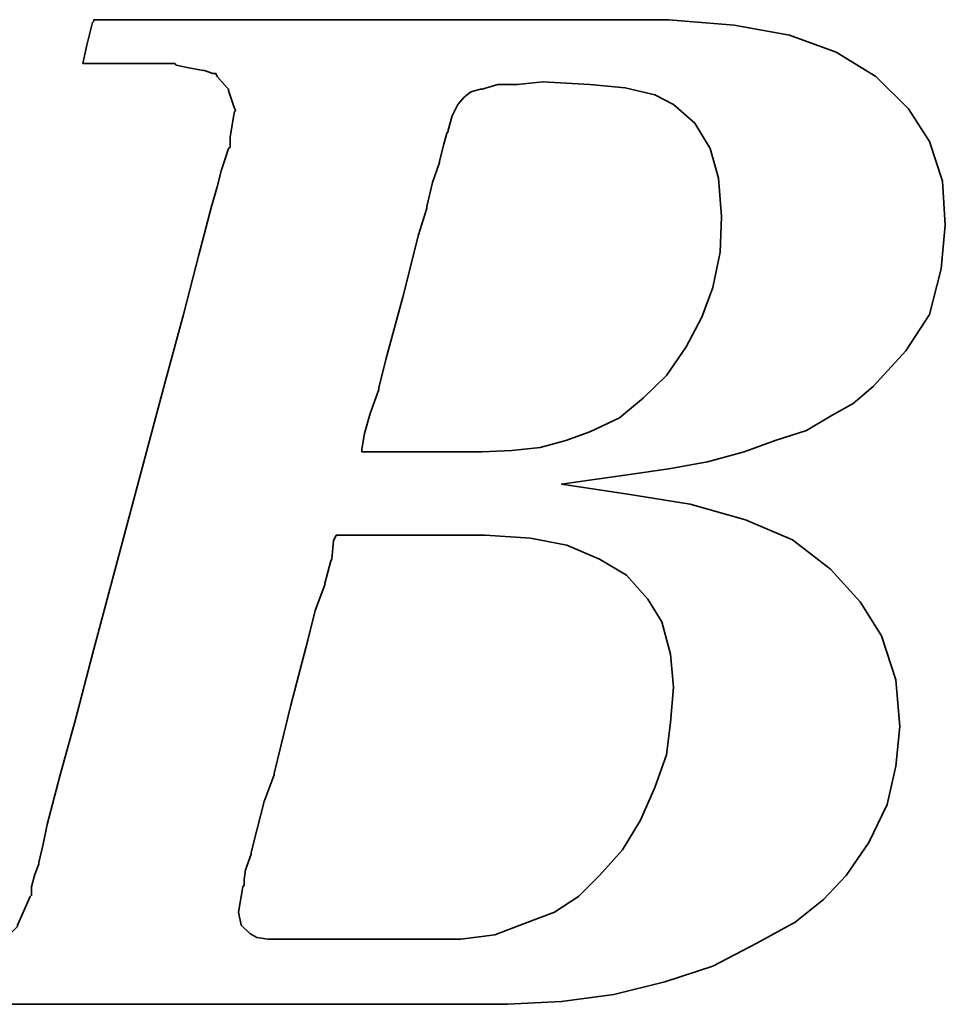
# Model space of a CAD drawing. Extents: x 13 to 593, y 42 to 137.
# Tile 28 of 44: x 130.09 to 131.95, y 90.9 to 92.88. Entities that reach past the tile are written whole.
import ezdxf

# ---------------------------------------------------------------- set-up
doc = ezdxf.new("R2010")
doc.units = 0
doc.header["$LTSCALE"] = 3
doc.header["$MEASUREMENT"] = 0
doc.layers.add('DIM', color=4, linetype='CONTINUOUS')
doc.layers.add('layer 1', color=7, linetype='CONTINUOUS')

# ---------------------------------------------------------------- blocks, each defined once
blk = doc.blocks.new('TBI MOTION logo(完整正式版)')
at = {"layer": 'layer 1', "color": 22, "lineweight": 35}
for points, knots in [([(-64.65375, -6.86375), (-64.65375, -6.86375), (-64.84375, -7.29625), (-64.84375, -7.29625), (-64.84375, -7.29625), (-64.84375, -7.29625), (-64.86875, -7.34375), (-64.86875, -7.34375), (-64.86875, -7.34375), (-64.86875, -7.34375), (-64.86875, -7.36875), (-64.86875, -7.36875), (-64.86875, -7.36875), (-64.86875, -7.36875), (-65.15375, -7.65375), (-65.15375, -7.65375), (-65.15375, -7.65375), (-65.15375, -7.65375), (-65.17875, -7.65375), (-65.17875, -7.65375), (-65.17875, -7.65375), (-65.17875, -7.65375), (-65.20375, -7.67875), (-65.20375, -7.67875), (-65.20375, -7.67875), (-65.20375, -7.67875), (-65.58875, -7.87125), (-65.58875, -7.87125), (-65.58875, -7.87125), (-65.58875, -7.87125), (-65.63375, -7.87125), (-65.63375, -7.87125), (-65.63375, -7.87125), (-65.63375, -7.87125), (-65.65875, -7.89375), (-65.65875, -7.89375), (-65.65875, -7.89375), (-65.65875, -7.89375), (-66.09375, -7.94375), (-66.09375, -7.94375), (-66.09375, -7.94375), (-66.09375, -7.94375), (-66.11375, -7.94375), (-66.11375, -7.94375), (-66.11375, -7.94375), (-66.11375, -7.94375), (-66.16375, -7.94375), (-66.16375, -7.94375), (-66.16375, -7.94375), (-66.16375, -7.94375), (-66.30875, -7.94375), (-66.30875, -7.94375), (-66.30875, -7.94375), (-66.30875, -7.94375), (-66.69375, -7.94375), (-66.69375, -7.94375), (-66.69375, -7.94375), (-66.69375, -7.94375), (-67.07375, -7.94375), (-67.07375, -7.94375), (-67.07375, -7.94375), (-67.07375, -7.94375), (-67.12375, -7.94375), (-67.12375, -7.94375), (-67.12375, -7.94375), (-67.12375, -7.94375), (-67.12375, -7.96625), (-67.12375, -7.96625), (-67.12375, -7.96625), (-67.12375, -7.96625), (-67.14875, -7.99125), (-67.14875, -7.99125), (-67.14875, -7.99125), (-67.14875, -7.99125), (-67.24375, -8.34875), (-67.24375, -8.34875), (-67.24375, -8.34875), (-67.24375, -8.34875), (-67.31375, -8.68625), (-67.31375, -8.68625), (-67.31375, -8.68625), (-67.31375, -8.68625), (-67.26875, -8.68625), (-67.26875, -8.68625), (-67.26875, -8.68625), (-67.26875, -8.68625), (-67.07375, -8.68625), (-67.07375, -8.68625), (-67.07375, -8.68625), (-67.07375, -8.68625), (-66.54875, -8.68625), (-66.54875, -8.68625), (-66.54875, -8.68625), (-66.54875, -8.68625), (-65.82625, -8.68625), (-65.82625, -8.68625), (-65.82625, -8.68625), (-65.82625, -8.68625), (-65.01375, -8.68625), (-65.01375, -8.68625), (-65.01375, -8.68625), (-65.01375, -8.68625), (-64.05375, -8.68625), (-64.05375, -8.68625), (-64.05375, -8.68625), (-64.05375, -8.68625), (-62.08375, -8.68625), (-62.08375, -8.68625), (-62.08375, -8.68625), (-62.08375, -8.68625), (-60.06875, -8.68625), (-60.06875, -8.68625), (-60.06875, -8.68625), (-60.06875, -8.68625), (-59.10875, -8.68625), (-59.10875, -8.68625), (-59.10875, -8.68625), (-59.10875, -8.68625), (-58.29375, -8.68625), (-58.29375, -8.68625), (-58.29375, -8.68625), (-58.29375, -8.68625), (-57.57375, -8.68625), (-57.57375, -8.68625), (-57.57375, -8.68625), (-57.57375, -8.68625), (-57.04875, -8.68625), (-57.04875, -8.68625), (-57.04875, -8.68625), (-57.04875, -8.68625), (-56.85375, -8.68625), (-56.85375, -8.68625), (-56.85375, -8.68625), (-56.85375, -8.68625), (-56.70875, -8.68625), (-56.70875, -8.68625), (-56.70875, -8.68625), (-56.70875, -8.68625), (-56.61375, -8.68625), (-56.61375, -8.68625), (-56.61375, -8.68625), (-56.61375, -8.68625), (-56.56875, -8.68625), (-56.56875, -8.68625), (-56.56875, -8.68625), (-56.56875, -8.68625), (-55.65375, -8.63875), (-55.65375, -8.63875), (-55.65375, -8.63875), (-55.65375, -8.63875), (-54.76875, -8.51875), (-54.76875, -8.51875), (-54.76875, -8.51875), (-54.76875, -8.51875), (-53.90375, -8.30375), (-53.90375, -8.30375), (-53.90375, -8.30375), (-53.90375, -8.30375), (-53.08875, -8.03875), (-53.08875, -8.03875), (-53.08875, -8.03875), (-53.08875, -8.03875), (-52.34375, -7.65375), (-52.34375, -7.65375), (-52.34375, -7.65375), (-52.34375, -7.65375), (-51.69875, -7.29625), (-51.69875, -7.29625), (-51.69875, -7.29625), (-51.69875, -7.29625), (-51.21875, -6.91125), (-51.21875, -6.91125), (-51.21875, -6.91125), (-51.21875, -6.91125), (-50.83375, -6.50375), (-50.83375, -6.50375), (-50.83375, -6.50375), (-50.83375, -6.50375), (-50.44875, -5.94875), (-50.44875, -5.94875), (-50.44875, -5.94875), (-50.44875, -5.94875), (-50.13875, -5.30375), (-50.13875, -5.30375), (-50.13875, -5.30375), (-50.13875, -5.30375), (-49.99375, -4.65375), (-49.99375, -4.65375), (-49.99375, -4.65375), (-49.99375, -4.65375), (-49.92375, -3.98375), (-49.92375, -3.98375), (-49.92375, -3.98375), (-49.92375, -3.98375), (-49.99375, -3.19374), (-49.99375, -3.19374), (-49.99375, -3.19374), (-49.99375, -3.19374), (-50.23374, -2.44874), (-50.23374, -2.44874), (-50.23374, -2.44874), (-50.23374, -2.44874), (-50.59375, -1.87374), (-50.59375, -1.87374), (-50.59375, -1.87374), (-50.59375, -1.87374), (-51.09875, -1.31874), (-51.09875, -1.31874), (-51.09875, -1.31874), (-51.09875, -1.31874), (-51.74375, -0.81875), (-51.74375, -0.81875), (-51.74375, -0.81875), (-51.74375, -0.81875), (-52.53875, -0.48125), (-52.53875, -0.48125), (-52.53875, -0.48125), (-52.53875, -0.48125), (-53.47375, -0.21875), (-53.47375, -0.21875), (-53.47375, -0.21875), (-53.47375, -0.21875), (-54.52875, -0.04874), (-54.52875, -0.04874), (-54.52875, -0.04874), (-54.52875, -0.04874), (-55.65375, 0.12125), (-55.65375, 0.12125), (-55.65375, 0.12125), (-55.65375, 0.12125), (-54.50375, 0.28624), (-54.50375, 0.28624), (-54.50375, 0.28624), (-54.50375, 0.28624), (-53.83375, 0.38124), (-53.83375, 0.38124), (-53.83375, 0.38124), (-53.83375, 0.38124), (-53.18375, 0.50125), (-53.18375, 0.50125), (-53.18375, 0.50125), (-53.18375, 0.50125), (-52.55875, 0.66874), (-52.55875, 0.66874), (-52.55875, 0.66874), (-52.55875, 0.66874), (-52.03375, 0.86124), (-52.03375, 0.86124), (-52.03375, 0.86124), (-52.03375, 0.86124), (-51.50374, 1.03124), (-51.50374, 1.03124), (-51.50374, 1.03124), (-51.50374, 1.03124), (-51.09875, 1.27125), (-51.09875, 1.27125), (-51.09875, 1.27125), (-51.09875, 1.27125), (-50.71375, 1.48624), (-50.71375, 1.48624), (-50.71375, 1.48624), (-50.71375, 1.48624), (-50.37625, 1.77625), (-50.37625, 1.77625), (-50.37625, 1.77625), (-50.37625, 1.77625), (-49.82375, 2.37625), (-49.82375, 2.37625), (-49.82375, 2.37625), (-49.82375, 2.37625), (-49.41875, 2.99625), (-49.41875, 2.99625), (-49.41875, 2.99625), (-49.41875, 2.99625), (-49.22375, 3.76625), (-49.22375, 3.76625), (-49.22375, 3.76625), (-49.22375, 3.76625), (-49.15375, 4.50874), (-49.15375, 4.50874), (-49.15375, 4.50874), (-49.15375, 4.50874), (-49.20375, 5.25125), (-49.20375, 5.25125), (-49.20375, 5.25125), (-49.20375, 5.25125), (-49.41875, 5.92625), (-49.41875, 5.92625), (-49.41875, 5.92625), (-49.41875, 5.92625), (-49.77875, 6.47625), (-49.77875, 6.47625), (-49.77875, 6.47625), (-49.77875, 6.47625), (-50.33125, 7.02624), (-50.33125, 7.02624), (-50.33125, 7.02624), (-50.33125, 7.02624), (-51.00125, 7.43625), (-51.00125, 7.43625), (-51.00125, 7.43625), (-51.00125, 7.43625), (-51.79375, 7.72625), (-51.79375, 7.72625), (-51.79375, 7.72625), (-51.79375, 7.72625), (-52.72875, 7.89124), (-52.72875, 7.89124), (-52.72875, 7.89124), (-52.72875, 7.89124), (-53.83375, 7.98625), (-53.83375, 7.98625), (-53.83375, 7.98625), (-53.83375, 7.98625), (-53.92875, 7.98625), (-53.92875, 7.98625), (-53.92875, 7.98625), (-53.92875, 7.98625), (-54.26375, 7.98625), (-54.26375, 7.98625), (-54.26375, 7.98625), (-54.26375, 7.98625), (-54.74375, 7.98625), (-54.74375, 7.98625), (-54.74375, 7.98625), (-54.74375, 7.98625), (-55.36875, 7.98625), (-55.36875, 7.98625), (-55.36875, 7.98625), (-55.36875, 7.98625), (-56.13375, 7.98625), (-56.13375, 7.98625), (-56.13375, 7.98625), (-56.13375, 7.98625), (-56.94875, 7.98625), (-56.94875, 7.98625), (-56.94875, 7.98625), (-56.94875, 7.98625), (-58.77625, 7.98625), (-58.77625, 7.98625), (-58.77625, 7.98625), (-58.77625, 7.98625), (-60.59875, 7.98625), (-60.59875, 7.98625), (-60.59875, 7.98625), (-60.59875, 7.98625), (-61.41375, 7.98625), (-61.41375, 7.98625), (-61.41375, 7.98625), (-61.41375, 7.98625), (-62.17875, 7.98625), (-62.17875, 7.98625), (-62.17875, 7.98625), (-62.17875, 7.98625), (-62.80375, 7.98625), (-62.80375, 7.98625), (-62.80375, 7.98625), (-62.80375, 7.98625), (-63.30625, 7.98625), (-63.30625, 7.98625), (-63.30625, 7.98625), (-63.30625, 7.98625), (-63.57375, 7.98625), (-63.57375, 7.98625), (-63.57375, 7.98625), (-63.57375, 7.98625), (-63.57375, 7.96375), (-63.57375, 7.96375), (-63.57375, 7.96375), (-63.57375, 7.96375), (-63.59875, 7.94125), (-63.59875, 7.94125), (-63.59875, 7.94125), (-63.59875, 7.94125), (-63.69375, 7.55625), (-63.69375, 7.55625), (-63.69375, 7.55625), (-63.69375, 7.55625), (-63.76375, 7.24624), (-63.76375, 7.24624), (-63.76375, 7.24624), (-63.76375, 7.24624), (-63.23875, 7.24624), (-63.23875, 7.24624), (-63.23875, 7.24624), (-63.23875, 7.24624), (-62.75875, 7.24624), (-62.75875, 7.24624), (-62.75875, 7.24624), (-62.75875, 7.24624), (-62.61125, 7.24624), (-62.61125, 7.24624), (-62.61125, 7.24624), (-62.61125, 7.24624), (-62.56625, 7.24624), (-62.56625, 7.24624), (-62.56625, 7.24624), (-62.56625, 7.24624), (-62.22875, 7.24624), (-62.22875, 7.24624), (-62.22875, 7.24624), (-62.22875, 7.24624), (-62.20375, 7.24624), (-62.20375, 7.24624), (-62.20375, 7.24624), (-62.20375, 7.24624), (-62.17875, 7.21875), (-62.17875, 7.21875), (-62.17875, 7.21875), (-62.17875, 7.21875), (-61.96375, 7.17125), (-61.96375, 7.17125), (-61.96375, 7.17125), (-61.96375, 7.17125), (-61.72375, 7.12624), (-61.72375, 7.12624), (-61.72375, 7.12624), (-61.72375, 7.12624), (-61.70375, 7.12624), (-61.70375, 7.12624), (-61.70375, 7.12624), (-61.70375, 7.12624), (-61.55875, 7.07624), (-61.55875, 7.07624), (-61.55875, 7.07624), (-61.55875, 7.07624), (-61.50875, 7.07624), (-61.50875, 7.07624), (-61.50875, 7.07624), (-61.50875, 7.07624), (-61.48375, 7.02624), (-61.48375, 7.02624), (-61.48375, 7.02624), (-61.48375, 7.02624), (-61.31875, 6.83375), (-61.31875, 6.83375), (-61.31875, 6.83375), (-61.31875, 6.83375), (-61.29375, 6.81125), (-61.29375, 6.81125), (-61.29375, 6.81125), (-61.29375, 6.81125), (-61.29375, 6.78625), (-61.29375, 6.78625), (-61.29375, 6.78625), (-61.29375, 6.78625), (-61.19875, 6.50124), (-61.19875, 6.50124), (-61.19875, 6.50124), (-61.19875, 6.50124), (-61.17375, 6.45124), (-61.17375, 6.45124), (-61.17375, 6.45124), (-61.17375, 6.45124), (-61.19875, 6.40625), (-61.19875, 6.40625), (-61.19875, 6.40625), (-61.19875, 6.40625), (-61.26875, 5.99624), (-61.26875, 5.99624), (-61.26875, 5.99624), (-61.26875, 5.99624), (-61.26875, 5.85125), (-61.26875, 5.85125), (-61.26875, 5.85125), (-61.26875, 5.85125), (-61.26875, 5.82625), (-61.26875, 5.82625), (-61.26875, 5.82625), (-61.26875, 5.82625), (-61.29375, 5.80625), (-61.29375, 5.80625), (-61.29375, 5.80625), (-61.29375, 5.80625), (-61.34125, 5.66125), (-61.34125, 5.66125), (-61.34125, 5.66125), (-61.34125, 5.66125), (-61.41375, 5.44625), (-61.41375, 5.44625), (-61.41375, 5.44625), (-61.41375, 5.44625), (-61.48375, 5.15625), (-61.48375, 5.15625), (-61.48375, 5.15625), (-61.48375, 5.15625), (-61.58375, 4.82124), (-61.58375, 4.82124), (-61.58375, 4.82124), (-61.58375, 4.82124), (-61.79875, 4.00375), (-61.79875, 4.00375), (-61.79875, 4.00375), (-61.79875, 4.00375), (-62.05875, 2.99625), (-62.05875, 2.99625), (-62.05875, 2.99625), (-62.05875, 2.99625), (-62.34875, 1.91625), (-62.34875, 1.91625), (-62.34875, 1.91625), (-62.34875, 1.91625), (-62.97375, -0.41124), (-62.97375, -0.41124), (-62.97375, -0.41124), (-62.97375, -0.41124), (-63.59875, -2.75875), (-63.59875, -2.75875), (-63.59875, -2.75875), (-63.59875, -2.75875), (-63.88375, -3.86374), (-63.88375, -3.86374), (-63.88375, -3.86374), (-63.88375, -3.86374), (-64.14875, -4.82374), (-64.14875, -4.82374), (-64.14875, -4.82374), (-64.14875, -4.82374), (-64.36375, -5.64125), (-64.36375, -5.64125), (-64.36375, -5.64125), (-64.36375, -5.64125), (-64.43625, -5.97625), (-64.43625, -5.97625), (-64.43625, -5.97625), (-64.43625, -5.97625), (-64.50875, -6.28625), (-64.50875, -6.28625), (-64.50875, -6.28625), (-64.50875, -6.28625), (-64.50875, -6.30875), (-64.50875, -6.30875), (-64.50875, -6.30875), (-64.50875, -6.30875), (-64.57875, -6.50375), (-64.57875, -6.50375), (-64.57875, -6.50375), (-64.57875, -6.50375), (-64.62875, -6.69625), (-64.62875, -6.69625), (-64.62875, -6.69625), (-64.62875, -6.69625), (-64.62875, -6.76875), (-64.62875, -6.76875), (-64.62875, -6.76875), (-64.62875, -6.76875), (-64.62875, -6.81375), (-64.62875, -6.81375), (-64.62875, -6.81375), (-64.62875, -6.81375), (-64.62875, -6.83875), (-64.62875, -6.83875), (-64.62875, -6.83875), (-64.62875, -6.83875), (-64.65375, -6.86375), (-64.65375, -6.86375)], [0, 0, 0, 0, 0.00719424, 0.00719424, 0.00719424, 0.00719424, 0.01438849, 0.01438849, 0.01438849, 0.01438849, 0.02158273, 0.02158273, 0.02158273, 0.02158273, 0.02877698, 0.02877698, 0.02877698, 0.02877698, 0.03597122, 0.03597122, 0.03597122, 0.03597122, 0.04316547, 0.04316547, 0.04316547, 0.04316547, 0.05035971, 0.05035971, 0.05035971, 0.05035971, 0.05755396, 0.05755396, 0.05755396, 0.05755396, 0.0647482, 0.0647482, 0.0647482, 0.0647482, 0.07194245, 0.07194245, 0.07194245, 0.07194245, 0.07913669, 0.07913669, 0.07913669, 0.07913669, 0.08633094, 0.08633094, 0.08633094, 0.08633094, 0.09352518, 0.09352518, 0.09352518, 0.09352518, 0.10071942, 0.10071942, 0.10071942, 0.10071942, 0.10791367, 0.10791367, 0.10791367, 0.10791367, 0.11510791, 0.11510791, 0.11510791, 0.11510791, 0.12230216, 0.12230216, 0.12230216, 0.12230216, 0.1294964, 0.1294964, 0.1294964, 0.1294964, 0.13669065, 0.13669065, 0.13669065, 0.13669065, 0.14388489, 0.14388489, 0.14388489, 0.14388489, 0.15107914, 0.15107914, 0.15107914, 0.15107914, 0.15827338, 0.15827338, 0.15827338, 0.15827338, 0.16546763, 0.16546763, 0.16546763, 0.16546763, 0.17266187, 0.17266187, 0.17266187, 0.17266187, 0.17985612, 0.17985612, 0.17985612, 0.17985612, 0.18705036, 0.18705036, 0.18705036, 0.18705036, 0.1942446, 0.1942446, 0.1942446, 0.1942446, 0.20143885, 0.20143885, 0.20143885, 0.20143885, 0.20863309, 0.20863309, 0.20863309, 0.20863309, 0.21582734, 0.21582734, 0.21582734, 0.21582734, 0.22302158, 0.22302158, 0.22302158, 0.22302158, 0.23021583, 0.23021583, 0.23021583, 0.23021583, 0.23741007, 0.23741007, 0.23741007, 0.23741007, 0.24460432, 0.24460432, 0.24460432, 0.24460432, 0.25179856, 0.25179856, 0.25179856, 0.25179856, 0.25899281, 0.25899281, 0.25899281, 0.25899281, 0.26618705, 0.26618705, 0.26618705, 0.26618705, 0.27338129, 0.27338129, 0.27338129, 0.27338129, 0.28057554, 0.28057554, 0.28057554, 0.28057554, 0.28776978, 0.28776978, 0.28776978, 0.28776978, 0.29496403, 0.29496403, 0.29496403, 0.29496403, 0.30215827, 0.30215827, 0.30215827, 0.30215827, 0.30935252, 0.30935252, 0.30935252, 0.30935252, 0.31654676, 0.31654676, 0.31654676, 0.31654676, 0.32374101, 0.32374101, 0.32374101, 0.32374101, 0.33093525, 0.33093525, 0.33093525, 0.33093525, 0.3381295, 0.3381295, 0.3381295, 0.3381295, 0.34532374, 0.34532374, 0.34532374, 0.34532374, 0.35251799, 0.35251799, 0.35251799, 0.35251799, 0.35971223, 0.35971223, 0.35971223, 0.35971223, 0.36690647, 0.36690647, 0.36690647, 0.36690647, 0.37410072, 0.37410072, 0.37410072, 0.37410072, 0.38129496, 0.38129496, 0.38129496, 0.38129496, 0.38848921, 0.38848921, 0.38848921, 0.38848921, 0.39568345, 0.39568345, 0.39568345, 0.39568345, 0.4028777, 0.4028777, 0.4028777, 0.4028777, 0.41007194, 0.41007194, 0.41007194, 0.41007194, 0.41726619, 0.41726619, 0.41726619, 0.41726619, 0.42446043, 0.42446043, 0.42446043, 0.42446043, 0.43165468, 0.43165468, 0.43165468, 0.43165468, 0.43884892, 0.43884892, 0.43884892, 0.43884892, 0.44604317, 0.44604317, 0.44604317, 0.44604317, 0.45323741, 0.45323741, 0.45323741, 0.45323741, 0.46043165, 0.46043165, 0.46043165, 0.46043165, 0.4676259, 0.4676259, 0.4676259, 0.4676259, 0.47482014, 0.47482014, 0.47482014, 0.47482014, 0.48201439, 0.48201439, 0.48201439, 0.48201439, 0.48920863, 0.48920863, 0.48920863, 0.48920863, 0.49640288, 0.49640288, 0.49640288, 0.49640288, 0.50359712, 0.50359712, 0.50359712, 0.50359712, 0.51079137, 0.51079137, 0.51079137, 0.51079137, 0.51798561, 0.51798561, 0.51798561, 0.51798561, 0.52517986, 0.52517986, 0.52517986, 0.52517986, 0.5323741, 0.5323741, 0.5323741, 0.5323741, 0.53956835, 0.53956835, 0.53956835, 0.53956835, 0.54676259, 0.54676259, 0.54676259, 0.54676259, 0.55395683, 0.55395683, 0.55395683, 0.55395683, 0.56115108, 0.56115108, 0.56115108, 0.56115108, 0.56834532, 0.56834532, 0.56834532, 0.56834532, 0.57553957, 0.57553957, 0.57553957, 0.57553957, 0.58273381, 0.58273381, 0.58273381, 0.58273381, 0.58992806, 0.58992806, 0.58992806, 0.58992806, 0.5971223, 0.5971223, 0.5971223, 0.5971223, 0.60431655, 0.60431655, 0.60431655, 0.60431655, 0.61151079, 0.61151079, 0.61151079, 0.61151079, 0.61870504, 0.61870504, 0.61870504, 0.61870504, 0.62589928, 0.62589928, 0.62589928, 0.62589928, 0.63309353, 0.63309353, 0.63309353, 0.63309353, 0.64028777, 0.64028777, 0.64028777, 0.64028777, 0.64748201, 0.64748201, 0.64748201, 0.64748201, 0.65467626, 0.65467626, 0.65467626, 0.65467626, 0.6618705, 0.6618705, 0.6618705, 0.6618705, 0.66906475, 0.66906475, 0.66906475, 0.66906475, 0.67625899, 0.67625899, 0.67625899, 0.67625899, 0.68345324, 0.68345324, 0.68345324, 0.68345324, 0.69064748, 0.69064748, 0.69064748, 0.69064748, 0.69784173, 0.69784173, 0.69784173, 0.69784173, 0.70503597, 0.70503597, 0.70503597, 0.70503597, 0.71223022, 0.71223022, 0.71223022, 0.71223022, 0.71942446, 0.71942446, 0.71942446, 0.71942446, 0.72661871, 0.72661871, 0.72661871, 0.72661871, 0.73381295, 0.73381295, 0.73381295, 0.73381295, 0.74100719, 0.74100719, 0.74100719, 0.74100719, 0.74820144, 0.74820144, 0.74820144, 0.74820144, 0.75539568, 0.75539568, 0.75539568, 0.75539568, 0.76258993, 0.76258993, 0.76258993, 0.76258993, 0.76978417, 0.76978417, 0.76978417, 0.76978417, 0.77697842, 0.77697842, 0.77697842, 0.77697842, 0.78417266, 0.78417266, 0.78417266, 0.78417266, 0.79136691, 0.79136691, 0.79136691, 0.79136691, 0.79856115, 0.79856115, 0.79856115, 0.79856115, 0.8057554, 0.8057554, 0.8057554, 0.8057554, 0.81294964, 0.81294964, 0.81294964, 0.81294964, 0.82014388, 0.82014388, 0.82014388, 0.82014388, 0.82733813, 0.82733813, 0.82733813, 0.82733813, 0.83453237, 0.83453237, 0.83453237, 0.83453237, 0.84172662, 0.84172662, 0.84172662, 0.84172662, 0.84892086, 0.84892086, 0.84892086, 0.84892086, 0.85611511, 0.85611511, 0.85611511, 0.85611511, 0.86330935, 0.86330935, 0.86330935, 0.86330935, 0.8705036, 0.8705036, 0.8705036, 0.8705036, 0.87769784, 0.87769784, 0.87769784, 0.87769784, 0.88489209, 0.88489209, 0.88489209, 0.88489209, 0.89208633, 0.89208633, 0.89208633, 0.89208633, 0.89928058, 0.89928058, 0.89928058, 0.89928058, 0.90647482, 0.90647482, 0.90647482, 0.90647482, 0.91366906, 0.91366906, 0.91366906, 0.91366906, 0.92086331, 0.92086331, 0.92086331, 0.92086331, 0.92805755, 0.92805755, 0.92805755, 0.92805755, 0.9352518, 0.9352518, 0.9352518, 0.9352518, 0.94244604, 0.94244604, 0.94244604, 0.94244604, 0.94964029, 0.94964029, 0.94964029, 0.94964029, 0.95683453, 0.95683453, 0.95683453, 0.95683453, 0.96402878, 0.96402878, 0.96402878, 0.96402878, 0.97122302, 0.97122302, 0.97122302, 0.97122302, 0.97841727, 0.97841727, 0.97841727, 0.97841727, 0.98561151, 0.98561151, 0.98561151, 0.98561151, 0.99280576, 0.99280576, 0.99280576, 0.99280576, 1, 1, 1, 1]), ([(-57.50375, 6.35625), (-57.50375, 6.35625), (-57.57375, 6.11625), (-57.57375, 6.11625), (-57.57375, 6.11625), (-57.57375, 6.11625), (-57.57375, 6.09125), (-57.57375, 6.09125), (-57.57375, 6.09125), (-57.57375, 6.09125), (-57.59875, 6.06625), (-57.59875, 6.06625), (-57.59875, 6.06625), (-57.59875, 6.06625), (-57.64875, 5.87625), (-57.64875, 5.87625), (-57.64875, 5.87625), (-57.64875, 5.87625), (-57.71875, 5.58875), (-57.71875, 5.58875), (-57.71875, 5.58875), (-57.71875, 5.58875), (-57.71875, 5.56625), (-57.71875, 5.56625), (-57.71875, 5.56625), (-57.71875, 5.56625), (-57.83875, 5.23125), (-57.83875, 5.23125), (-57.83875, 5.23125), (-57.83875, 5.23125), (-57.93625, 4.82124), (-57.93625, 4.82124), (-57.93625, 4.82124), (-57.93625, 4.82124), (-57.93625, 4.79624), (-57.93625, 4.79624), (-57.93625, 4.79624), (-57.93625, 4.79624), (-58.07875, 4.34125), (-58.07875, 4.34125), (-58.07875, 4.34125), (-58.07875, 4.34125), (-58.34375, 3.28625), (-58.34375, 3.28625), (-58.34375, 3.28625), (-58.34375, 3.28625), (-58.62875, 2.23124), (-58.62875, 2.23124), (-58.62875, 2.23124), (-58.62875, 2.23124), (-58.74875, 1.75125), (-58.74875, 1.75125), (-58.74875, 1.75125), (-58.74875, 1.75125), (-58.74875, 1.72625), (-58.74875, 1.72625), (-58.74875, 1.72625), (-58.74875, 1.72625), (-58.89375, 1.31625), (-58.89375, 1.31625), (-58.89375, 1.31625), (-58.89375, 1.31625), (-58.98875, 0.98124), (-58.98875, 0.98124), (-58.98875, 0.98124), (-58.98875, 0.98124), (-59.03875, 0.71625), (-59.03875, 0.71625), (-59.03875, 0.71625), (-59.03875, 0.71625), (-59.03875, 0.66874), (-59.03875, 0.66874), (-59.03875, 0.66874), (-59.03875, 0.66874), (-58.91875, 0.66874), (-58.91875, 0.66874), (-58.91875, 0.66874), (-58.91875, 0.66874), (-58.53375, 0.66874), (-58.53375, 0.66874), (-58.53375, 0.66874), (-58.53375, 0.66874), (-58.10375, 0.66874), (-58.10375, 0.66874), (-58.10375, 0.66874), (-58.10375, 0.66874), (-57.66875, 0.66874), (-57.66875, 0.66874), (-57.66875, 0.66874), (-57.66875, 0.66874), (-57.33375, 0.66874), (-57.33375, 0.66874), (-57.33375, 0.66874), (-57.33375, 0.66874), (-57.09375, 0.66874), (-57.09375, 0.66874), (-57.09375, 0.66874), (-57.09375, 0.66874), (-56.99875, 0.66874), (-56.99875, 0.66874), (-56.99875, 0.66874), (-56.99875, 0.66874), (-56.49375, 0.69374), (-56.49375, 0.69374), (-56.49375, 0.69374), (-56.49375, 0.69374), (-56.01375, 0.74374), (-56.01375, 0.74374), (-56.01375, 0.74374), (-56.01375, 0.74374), (-55.58375, 0.86124), (-55.58375, 0.86124), (-55.58375, 0.86124), (-55.58375, 0.86124), (-55.17375, 1.00624), (-55.17375, 1.00624), (-55.17375, 1.00624), (-55.17375, 1.00624), (-54.67375, 1.24625), (-54.67375, 1.24625), (-54.67375, 1.24625), (-54.67375, 1.24625), (-54.26375, 1.58124), (-54.26375, 1.58124), (-54.26375, 1.58124), (-54.26375, 1.58124), (-53.87875, 1.96374), (-53.87875, 1.96374), (-53.87875, 1.96374), (-53.87875, 1.96374), (-53.54375, 2.44625), (-53.54375, 2.44625), (-53.54375, 2.44625), (-53.54375, 2.44625), (-53.27875, 2.95125), (-53.27875, 2.95125), (-53.27875, 2.95125), (-53.27875, 2.95125), (-53.08875, 3.45124), (-53.08875, 3.45124), (-53.08875, 3.45124), (-53.08875, 3.45124), (-52.96875, 4.05124), (-52.96875, 4.05124), (-52.96875, 4.05124), (-52.96875, 4.05124), (-52.94375, 4.65125), (-52.94375, 4.65125), (-52.94375, 4.65125), (-52.94375, 4.65125), (-52.99375, 5.30125), (-52.99375, 5.30125), (-52.99375, 5.30125), (-52.99375, 5.30125), (-53.13875, 5.80625), (-53.13875, 5.80625), (-53.13875, 5.80625), (-53.13875, 5.80625), (-53.39875, 6.23625), (-53.39875, 6.23625), (-53.39875, 6.23625), (-53.39875, 6.23625), (-53.75875, 6.54875), (-53.75875, 6.54875), (-53.75875, 6.54875), (-53.75875, 6.54875), (-54.07375, 6.71625), (-54.07375, 6.71625), (-54.07375, 6.71625), (-54.07375, 6.71625), (-54.57375, 6.83375), (-54.57375, 6.83375), (-54.57375, 6.83375), (-54.57375, 6.83375), (-55.17375, 6.88625), (-55.17375, 6.88625), (-55.17375, 6.88625), (-55.17375, 6.88625), (-55.96875, 6.93125), (-55.96875, 6.93125), (-55.96875, 6.93125), (-55.96875, 6.93125), (-56.39875, 6.88625), (-56.39875, 6.88625), (-56.39875, 6.88625), (-56.39875, 6.88625), (-56.42125, 6.88625), (-56.42125, 6.88625), (-56.42125, 6.88625), (-56.42125, 6.88625), (-56.73375, 6.88625), (-56.73375, 6.88625), (-56.73375, 6.88625), (-56.73375, 6.88625), (-56.99875, 6.81125), (-56.99875, 6.81125), (-56.99875, 6.81125), (-56.99875, 6.81125), (-57.02375, 6.81125), (-57.02375, 6.81125), (-57.02375, 6.81125), (-57.02375, 6.81125), (-57.18875, 6.76625), (-57.18875, 6.76625), (-57.18875, 6.76625), (-57.18875, 6.76625), (-57.30875, 6.66625), (-57.30875, 6.66625), (-57.30875, 6.66625), (-57.30875, 6.66625), (-57.40875, 6.54875), (-57.40875, 6.54875), (-57.40875, 6.54875), (-57.40875, 6.54875), (-57.50375, 6.35625), (-57.50375, 6.35625)], [0, 0, 0, 0, 0.01851852, 0.01851852, 0.01851852, 0.01851852, 0.03703704, 0.03703704, 0.03703704, 0.03703704, 0.05555556, 0.05555556, 0.05555556, 0.05555556, 0.07407407, 0.07407407, 0.07407407, 0.07407407, 0.09259259, 0.09259259, 0.09259259, 0.09259259, 0.11111111, 0.11111111, 0.11111111, 0.11111111, 0.12962963, 0.12962963, 0.12962963, 0.12962963, 0.14814815, 0.14814815, 0.14814815, 0.14814815, 0.16666667, 0.16666667, 0.16666667, 0.16666667, 0.18518519, 0.18518519, 0.18518519, 0.18518519, 0.2037037, 0.2037037, 0.2037037, 0.2037037, 0.22222222, 0.22222222, 0.22222222, 0.22222222, 0.24074074, 0.24074074, 0.24074074, 0.24074074, 0.25925926, 0.25925926, 0.25925926, 0.25925926, 0.27777778, 0.27777778, 0.27777778, 0.27777778, 0.2962963, 0.2962963, 0.2962963, 0.2962963, 0.31481481, 0.31481481, 0.31481481, 0.31481481, 0.33333333, 0.33333333, 0.33333333, 0.33333333, 0.35185185, 0.35185185, 0.35185185, 0.35185185, 0.37037037, 0.37037037, 0.37037037, 0.37037037, 0.38888889, 0.38888889, 0.38888889, 0.38888889, 0.40740741, 0.40740741, 0.40740741, 0.40740741, 0.42592593, 0.42592593, 0.42592593, 0.42592593, 0.44444444, 0.44444444, 0.44444444, 0.44444444, 0.46296296, 0.46296296, 0.46296296, 0.46296296, 0.48148148, 0.48148148, 0.48148148, 0.48148148, 0.5, 0.5, 0.5, 0.5, 0.51851852, 0.51851852, 0.51851852, 0.51851852, 0.53703704, 0.53703704, 0.53703704, 0.53703704, 0.55555556, 0.55555556, 0.55555556, 0.55555556, 0.57407407, 0.57407407, 0.57407407, 0.57407407, 0.59259259, 0.59259259, 0.59259259, 0.59259259, 0.61111111, 0.61111111, 0.61111111, 0.61111111, 0.62962963, 0.62962963, 0.62962963, 0.62962963, 0.64814815, 0.64814815, 0.64814815, 0.64814815, 0.66666667, 0.66666667, 0.66666667, 0.66666667, 0.68518519, 0.68518519, 0.68518519, 0.68518519, 0.7037037, 0.7037037, 0.7037037, 0.7037037, 0.72222222, 0.72222222, 0.72222222, 0.72222222, 0.74074074, 0.74074074, 0.74074074, 0.74074074, 0.75925926, 0.75925926, 0.75925926, 0.75925926, 0.77777778, 0.77777778, 0.77777778, 0.77777778, 0.7962963, 0.7962963, 0.7962963, 0.7962963, 0.81481481, 0.81481481, 0.81481481, 0.81481481, 0.83333333, 0.83333333, 0.83333333, 0.83333333, 0.85185185, 0.85185185, 0.85185185, 0.85185185, 0.87037037, 0.87037037, 0.87037037, 0.87037037, 0.88888889, 0.88888889, 0.88888889, 0.88888889, 0.90740741, 0.90740741, 0.90740741, 0.90740741, 0.92592593, 0.92592593, 0.92592593, 0.92592593, 0.94444444, 0.94444444, 0.94444444, 0.94444444, 0.96296296, 0.96296296, 0.96296296, 0.96296296, 0.98148148, 0.98148148, 0.98148148, 0.98148148, 1, 1, 1, 1]), ([(-61.03125, -6.57375), (-61.03125, -6.57375), (-61.03125, -6.67125), (-61.03125, -6.67125), (-61.03125, -6.67125), (-61.03125, -6.67125), (-61.05375, -6.69625), (-61.05375, -6.69625), (-61.05375, -6.69625), (-61.05375, -6.69625), (-61.12375, -7.12875), (-61.12375, -7.12875), (-61.12375, -7.12875), (-61.12375, -7.12875), (-61.07875, -7.34375), (-61.07875, -7.34375), (-61.07875, -7.34375), (-61.07875, -7.34375), (-60.93375, -7.48875), (-60.93375, -7.48875), (-60.93375, -7.48875), (-60.93375, -7.48875), (-60.81375, -7.55625), (-60.81375, -7.55625), (-60.81375, -7.55625), (-60.81375, -7.55625), (-60.62375, -7.58375), (-60.62375, -7.58375), (-60.62375, -7.58375), (-60.62375, -7.58375), (-60.30875, -7.58375), (-60.30875, -7.58375), (-60.30875, -7.58375), (-60.30875, -7.58375), (-59.97375, -7.58375), (-59.97375, -7.58375), (-59.97375, -7.58375), (-59.97375, -7.58375), (-59.87875, -7.58375), (-59.87875, -7.58375), (-59.87875, -7.58375), (-59.87875, -7.58375), (-59.63625, -7.58375), (-59.63625, -7.58375), (-59.63625, -7.58375), (-59.63625, -7.58375), (-58.96875, -7.58375), (-58.96875, -7.58375), (-58.96875, -7.58375), (-58.96875, -7.58375), (-58.29375, -7.58375), (-58.29375, -7.58375), (-58.29375, -7.58375), (-58.29375, -7.58375), (-58.05375, -7.58375), (-58.05375, -7.58375), (-58.05375, -7.58375), (-58.05375, -7.58375), (-57.98375, -7.58375), (-57.98375, -7.58375), (-57.98375, -7.58375), (-57.98375, -7.58375), (-57.35875, -7.58375), (-57.35875, -7.58375), (-57.35875, -7.58375), (-57.35875, -7.58375), (-56.78375, -7.50875), (-56.78375, -7.50875), (-56.78375, -7.50875), (-56.78375, -7.50875), (-56.27875, -7.31875), (-56.27875, -7.31875), (-56.27875, -7.31875), (-56.27875, -7.31875), (-55.77375, -7.12875), (-55.77375, -7.12875), (-55.77375, -7.12875), (-55.77375, -7.12875), (-55.36875, -6.86375), (-55.36875, -6.86375), (-55.36875, -6.86375), (-55.36875, -6.86375), (-55.00875, -6.50375), (-55.00875, -6.50375), (-55.00875, -6.50375), (-55.00875, -6.50375), (-54.62375, -6.06875), (-54.62375, -6.06875), (-54.62375, -6.06875), (-54.62375, -6.06875), (-54.31375, -5.56875), (-54.31375, -5.56875), (-54.31375, -5.56875), (-54.31375, -5.56875), (-54.07375, -5.01625), (-54.07375, -5.01625), (-54.07375, -5.01625), (-54.07375, -5.01625), (-53.87875, -4.46374), (-53.87875, -4.46374), (-53.87875, -4.46374), (-53.87875, -4.46374), (-53.80875, -3.91375), (-53.80875, -3.91375), (-53.80875, -3.91375), (-53.80875, -3.91375), (-53.75875, -3.31375), (-53.75875, -3.31375), (-53.75875, -3.31375), (-53.75875, -3.31375), (-53.80875, -2.75875), (-53.80875, -2.75875), (-53.80875, -2.75875), (-53.80875, -2.75875), (-53.95375, -2.20875), (-53.95375, -2.20875), (-53.95375, -2.20875), (-53.95375, -2.20875), (-54.19375, -1.82625), (-54.19375, -1.82625), (-54.19375, -1.82625), (-54.19375, -1.82625), (-54.55375, -1.41875), (-54.55375, -1.41875), (-54.55375, -1.41875), (-54.55375, -1.41875), (-55.00875, -1.15125), (-55.00875, -1.15125), (-55.00875, -1.15125), (-55.00875, -1.15125), (-55.56125, -0.91375), (-55.56125, -0.91375), (-55.56125, -0.91375), (-55.56125, -0.91375), (-56.18125, -0.79375), (-56.18125, -0.79375), (-56.18125, -0.79375), (-56.18125, -0.79375), (-56.94875, -0.74374), (-56.94875, -0.74374), (-56.94875, -0.74374), (-56.94875, -0.74374), (-56.99875, -0.74374), (-56.99875, -0.74374), (-56.99875, -0.74374), (-56.99875, -0.74374), (-57.09375, -0.74374), (-57.09375, -0.74374), (-57.09375, -0.74374), (-57.09375, -0.74374), (-57.38375, -0.74374), (-57.38375, -0.74374), (-57.38375, -0.74374), (-57.38375, -0.74374), (-57.76875, -0.74374), (-57.76875, -0.74374), (-57.76875, -0.74374), (-57.76875, -0.74374), (-58.24625, -0.74374), (-58.24625, -0.74374), (-58.24625, -0.74374), (-58.24625, -0.74374), (-58.72875, -0.74374), (-58.72875, -0.74374), (-58.72875, -0.74374), (-58.72875, -0.74374), (-59.20875, -0.74374), (-59.20875, -0.74374), (-59.20875, -0.74374), (-59.20875, -0.74374), (-59.46875, -0.74374), (-59.46875, -0.74374), (-59.46875, -0.74374), (-59.46875, -0.74374), (-59.51625, -0.83875), (-59.51625, -0.83875), (-59.51625, -0.83875), (-59.51625, -0.83875), (-59.54375, -1.15125), (-59.54375, -1.15125), (-59.54375, -1.15125), (-59.54375, -1.15125), (-59.56375, -1.17874), (-59.56375, -1.17874), (-59.56375, -1.17874), (-59.56375, -1.17874), (-59.66375, -1.55875), (-59.66375, -1.55875), (-59.66375, -1.55875), (-59.66375, -1.55875), (-59.66375, -1.58375), (-59.66375, -1.58375), (-59.66375, -1.58375), (-59.66375, -1.58375), (-59.82875, -2.01874), (-59.82875, -2.01874), (-59.82875, -2.01874), (-59.82875, -2.01874), (-59.94875, -2.52125), (-59.94875, -2.52125), (-59.94875, -2.52125), (-59.94875, -2.52125), (-60.23875, -3.62375), (-60.23875, -3.62375), (-60.23875, -3.62375), (-60.23875, -3.62375), (-60.52375, -4.77624), (-60.52375, -4.77624), (-60.52375, -4.77624), (-60.52375, -4.77624), (-60.52375, -4.79874), (-60.52375, -4.79874), (-60.52375, -4.79874), (-60.52375, -4.79874), (-60.69125, -5.25375), (-60.69125, -5.25375), (-60.69125, -5.25375), (-60.69125, -5.25375), (-60.81375, -5.73625), (-60.81375, -5.73625), (-60.81375, -5.73625), (-60.81375, -5.73625), (-60.90875, -6.11875), (-60.90875, -6.11875), (-60.90875, -6.11875), (-60.90875, -6.11875), (-60.90875, -6.14375), (-60.90875, -6.14375), (-60.90875, -6.14375), (-60.90875, -6.14375), (-61.00375, -6.40875), (-61.00375, -6.40875), (-61.00375, -6.40875), (-61.00375, -6.40875), (-61.03125, -6.57375), (-61.03125, -6.57375)], [0, 0, 0, 0, 0.01694915, 0.01694915, 0.01694915, 0.01694915, 0.03389831, 0.03389831, 0.03389831, 0.03389831, 0.05084746, 0.05084746, 0.05084746, 0.05084746, 0.06779661, 0.06779661, 0.06779661, 0.06779661, 0.08474576, 0.08474576, 0.08474576, 0.08474576, 0.10169492, 0.10169492, 0.10169492, 0.10169492, 0.11864407, 0.11864407, 0.11864407, 0.11864407, 0.13559322, 0.13559322, 0.13559322, 0.13559322, 0.15254237, 0.15254237, 0.15254237, 0.15254237, 0.16949153, 0.16949153, 0.16949153, 0.16949153, 0.18644068, 0.18644068, 0.18644068, 0.18644068, 0.20338983, 0.20338983, 0.20338983, 0.20338983, 0.22033898, 0.22033898, 0.22033898, 0.22033898, 0.23728814, 0.23728814, 0.23728814, 0.23728814, 0.25423729, 0.25423729, 0.25423729, 0.25423729, 0.27118644, 0.27118644, 0.27118644, 0.27118644, 0.28813559, 0.28813559, 0.28813559, 0.28813559, 0.30508475, 0.30508475, 0.30508475, 0.30508475, 0.3220339, 0.3220339, 0.3220339, 0.3220339, 0.33898305, 0.33898305, 0.33898305, 0.33898305, 0.3559322, 0.3559322, 0.3559322, 0.3559322, 0.37288136, 0.37288136, 0.37288136, 0.37288136, 0.38983051, 0.38983051, 0.38983051, 0.38983051, 0.40677966, 0.40677966, 0.40677966, 0.40677966, 0.42372881, 0.42372881, 0.42372881, 0.42372881, 0.44067797, 0.44067797, 0.44067797, 0.44067797, 0.45762712, 0.45762712, 0.45762712, 0.45762712, 0.47457627, 0.47457627, 0.47457627, 0.47457627, 0.49152542, 0.49152542, 0.49152542, 0.49152542, 0.50847458, 0.50847458, 0.50847458, 0.50847458, 0.52542373, 0.52542373, 0.52542373, 0.52542373, 0.54237288, 0.54237288, 0.54237288, 0.54237288, 0.55932203, 0.55932203, 0.55932203, 0.55932203, 0.57627119, 0.57627119, 0.57627119, 0.57627119, 0.59322034, 0.59322034, 0.59322034, 0.59322034, 0.61016949, 0.61016949, 0.61016949, 0.61016949, 0.62711864, 0.62711864, 0.62711864, 0.62711864, 0.6440678, 0.6440678, 0.6440678, 0.6440678, 0.66101695, 0.66101695, 0.66101695, 0.66101695, 0.6779661, 0.6779661, 0.6779661, 0.6779661, 0.69491525, 0.69491525, 0.69491525, 0.69491525, 0.71186441, 0.71186441, 0.71186441, 0.71186441, 0.72881356, 0.72881356, 0.72881356, 0.72881356, 0.74576271, 0.74576271, 0.74576271, 0.74576271, 0.76271186, 0.76271186, 0.76271186, 0.76271186, 0.77966102, 0.77966102, 0.77966102, 0.77966102, 0.79661017, 0.79661017, 0.79661017, 0.79661017, 0.81355932, 0.81355932, 0.81355932, 0.81355932, 0.83050847, 0.83050847, 0.83050847, 0.83050847, 0.84745763, 0.84745763, 0.84745763, 0.84745763, 0.86440678, 0.86440678, 0.86440678, 0.86440678, 0.88135593, 0.88135593, 0.88135593, 0.88135593, 0.89830508, 0.89830508, 0.89830508, 0.89830508, 0.91525424, 0.91525424, 0.91525424, 0.91525424, 0.93220339, 0.93220339, 0.93220339, 0.93220339, 0.94915254, 0.94915254, 0.94915254, 0.94915254, 0.96610169, 0.96610169, 0.96610169, 0.96610169, 0.98305085, 0.98305085, 0.98305085, 0.98305085, 1, 1, 1, 1])]:
    blk.add_open_spline(points, degree=3, knots=knots, dxfattribs=at)

msp = doc.modelspace()

# ---------------------------------------------------------------- block references
at = {"layer": 'DIM', "color": 7, "xscale": 0.1182449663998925, "yscale": 0.1182449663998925, "zscale": 0.1182449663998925}
msp.add_blockref('TBI MOTION logo(完整正式版)', (137.7599, 91.9319), dxfattribs=at)

doc.saveas('drawing.dxf')
